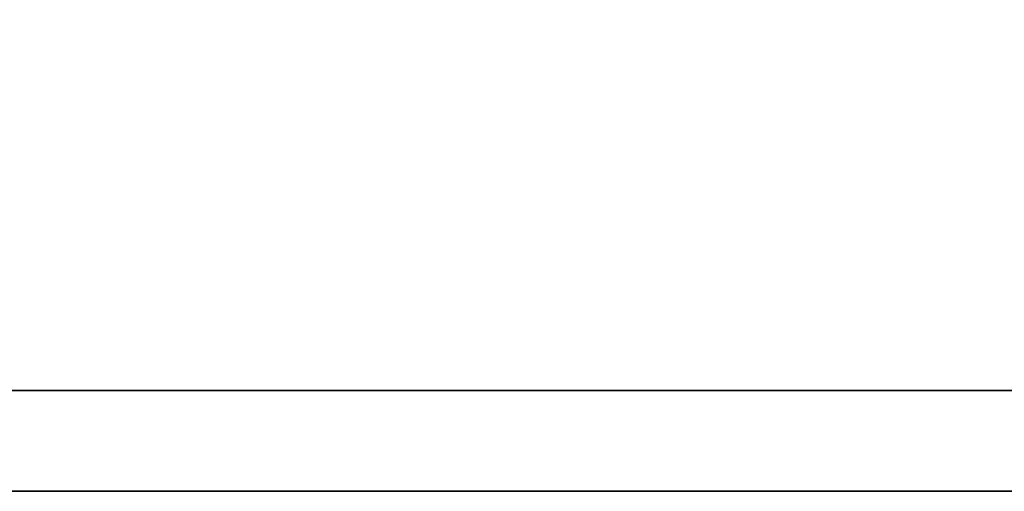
# Model space of a CAD drawing. Header units: millimetres. Extents: x -296 to -79, y 185 to 283.
# Tile 8 of 55: x -146.157 to -145.121, y 235.073 to 235.57. Entities that reach past the tile are written whole.
import ezdxf

# ---------------------------------------------------------------- set-up
doc = ezdxf.new("R2010")
doc.units = ezdxf.units.MM
doc.header["$LTSCALE"] = 0.1
doc.layers.add('DIM', color=4, linetype='CONTINUOUS')
doc.layers.add('layer 1', color=7, linetype='CONTINUOUS')

# ---------------------------------------------------------------- blocks, each defined once
blk = doc.blocks.new('TBI MOTION logo(完整正式版)')
at = {"layer": 'layer 1', "color": 22, "lineweight": 35}
blk.add_open_spline([(75.90875, -9.47875), (75.90875, -9.47875), (75.90875, -12.28625), (75.90875, -12.28625), (75.90875, -12.28625), (75.90875, -12.28625), (75.90875, -12.47875), (75.90875, -12.47875), (75.90875, -12.47875), (75.90875, -12.47875), (75.71625, -12.47875), (75.71625, -12.47875), (75.71625, -12.47875), (75.71625, -12.47875), (-88.32875, -12.47875), (-88.32875, -12.47875), (-88.32875, -12.47875), (-88.32875, -12.47875), (-88.32875, -13.29375), (-88.32875, -13.29375), (-88.32875, -13.29375), (-88.32875, -13.29375), (82.89125, -13.29375), (82.89125, -13.29375), (82.89125, -13.29375), (82.89125, -13.29375), (75.90875, -9.47875), (75.90875, -9.47875)], degree=3, knots=[0, 0, 0, 0, 0.1428571, 0.1428571, 0.1428571, 0.1428572, 0.2857143, 0.2857143, 0.2857143, 0.2857143, 0.4285714, 0.4285714, 0.4285714, 0.4285714, 0.5714286, 0.5714286, 0.5714286, 0.5714286, 0.7142857, 0.7142857, 0.7142857, 0.7142857, 0.8571429, 0.8571429, 0.8571429, 0.8571429, 1, 1, 1, 1], dxfattribs=at)

msp = doc.modelspace()

# ---------------------------------------------------------------- block references
at = {"layer": 'DIM', "color": 7, "xscale": 0.1301585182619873, "yscale": 0.1301585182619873, "zscale": 0.1301585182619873}
msp.add_blockref('TBI MOTION logo(完整正式版)', (-137.1385, 236.8037), dxfattribs=at)

doc.saveas('drawing.dxf')
